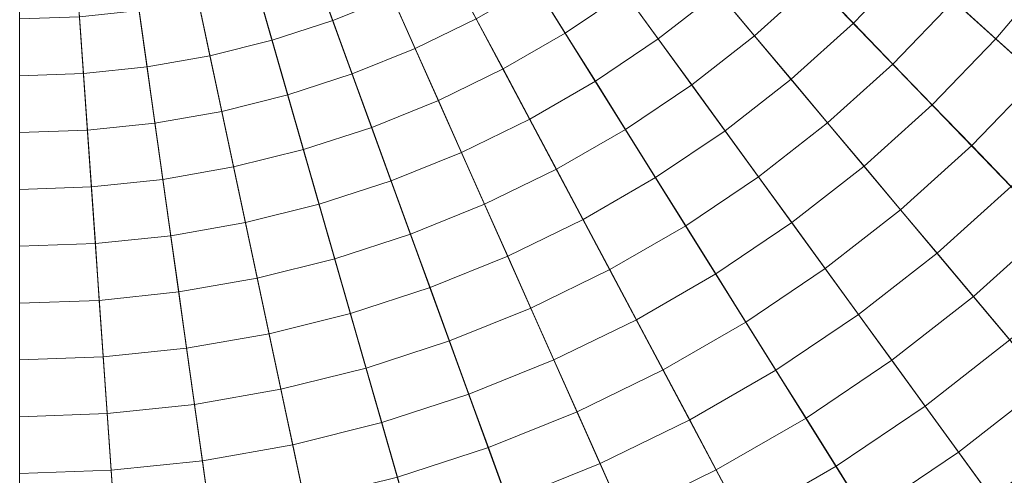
# Model space of a CAD drawing. Header units: centimetres. Extents: x -3.03 to 4.16, y -5.77 to 1.42.
# Tile 252 of 256: x 0.57 to 1.07, y -2.85 to -2.62. Entities that reach past the tile are written whole.
import ezdxf

# ---------------------------------------------------------------- set-up
doc = ezdxf.new("R2010")
doc.units = ezdxf.units.CM
doc.header["$LTSCALE"] = 2.54
doc.layers.add('Lucido design-1', color=7, linetype='Continuous')

# ---------------------------------------------------------------- blocks, each defined once
blk = doc.blocks.new('Gruppo-1')
at = {"color": 142, "linetype": 'Continuous', "lineweight": 9}
for points in [[(1.30777, -2.84492, 36.24157), (1.35261, -2.79148, 36.24157), (0.56504, -2.17617, 36.24157), (1.30777, -2.84492, 36.24157)], [(1.25931, -2.8951, 36.24157), (1.30777, -2.84492, 36.24157), (0.56504, -2.17617, 36.24157), (1.25931, -2.8951, 36.24157)], [(1.20746, -2.94178, 36.24157), (1.25931, -2.8951, 36.24157), (0.56504, -2.17617, 36.24157), (1.20746, -2.94178, 36.24157)], [(1.15249, -2.98473, 36.24157), (1.20746, -2.94178, 36.24157), (0.56504, -2.17617, 36.24157), (1.15249, -2.98473, 36.24157)], [(1.09466, -3.02374, 36.24157), (1.15249, -2.98473, 36.24157), (0.56504, -2.17617, 36.24157), (1.09466, -3.02374, 36.24157)], [(1.03425, -3.05862, 36.24157), (1.09466, -3.02374, 36.24157), (0.56504, -2.17617, 36.24157), (1.03425, -3.05862, 36.24157)], [(0.97155, -3.0892, 36.24157), (1.03425, -3.05862, 36.24157), (0.56504, -2.17617, 36.24157), (0.97155, -3.0892, 36.24157)], [(0.90687, -3.11533, 36.24157), (0.97155, -3.0892, 36.24157), (0.56504, -2.17617, 36.24157), (0.90687, -3.11533, 36.24157)], [(0.84052, -3.13689, 36.24157), (0.90687, -3.11533, 36.24157), (0.56504, -2.17617, 36.24157), (0.84052, -3.13689, 36.24157)], [(0.77283, -3.15377, 36.24157), (0.84052, -3.13689, 36.24157), (0.56504, -2.17617, 36.24157), (0.77283, -3.15377, 36.24157)], [(0.70413, -3.16588, 36.24157), (0.77283, -3.15377, 36.24157), (0.56504, -2.17617, 36.24157), (0.70413, -3.16588, 36.24157)], [(0.63476, -3.17317, 36.24157), (0.70413, -3.16588, 36.24157), (0.56504, -2.17617, 36.24157), (0.63476, -3.17317, 36.24157)], [(0.56504, -3.17561, 36.24157), (0.63476, -3.17317, 36.24157), (0.56504, -2.17617, 36.24157), (0.56504, -3.17561, 36.24157)], [(0.56504, -2.17617, 37.14882), (1.35261, -2.79148, 37.14882), (1.30777, -2.84492, 37.14882), (0.56504, -2.17617, 37.14882)], [(0.56504, -2.17617, 37.14882), (1.30777, -2.84492, 37.14882), (1.25931, -2.8951, 37.14882), (0.56504, -2.17617, 37.14882)], [(0.56504, -2.17617, 37.14882), (1.25931, -2.8951, 37.14882), (1.20746, -2.94178, 37.14882), (0.56504, -2.17617, 37.14882)], [(0.56504, -2.17617, 37.14882), (1.20746, -2.94178, 37.14882), (1.15249, -2.98473, 37.14882), (0.56504, -2.17617, 37.14882)], [(0.56504, -2.17617, 37.14882), (1.15249, -2.98473, 37.14882), (1.09466, -3.02374, 37.14882), (0.56504, -2.17617, 37.14882)], [(0.56504, -2.17617, 37.14882), (1.09466, -3.02374, 37.14882), (1.03425, -3.05862, 37.14882), (0.56504, -2.17617, 37.14882)], [(0.56504, -2.17617, 37.14882), (1.03425, -3.05862, 37.14882), (0.97155, -3.0892, 37.14882), (0.56504, -2.17617, 37.14882)], [(0.56504, -2.17617, 37.14882), (0.97155, -3.0892, 37.14882), (0.90687, -3.11533, 37.14882), (0.56504, -2.17617, 37.14882)], [(0.56504, -2.17617, 37.14882), (0.90687, -3.11533, 37.14882), (0.84052, -3.13689, 37.14882), (0.56504, -2.17617, 37.14882)], [(0.56504, -2.17617, 37.14882), (0.84052, -3.13689, 37.14882), (0.77283, -3.15377, 37.14882), (0.56504, -2.17617, 37.14882)], [(0.56504, -2.17617, 37.14882), (0.77283, -3.15377, 37.14882), (0.70413, -3.16588, 37.14882), (0.56504, -2.17617, 37.14882)], [(0.56504, -2.17617, 37.14882), (0.70413, -3.16588, 37.14882), (0.63476, -3.17317, 37.14882), (0.56504, -2.17617, 37.14882)], [(0.56504, -2.17617, 37.14882), (0.63476, -3.17317, 37.14882), (0.56504, -3.17561, 37.14882), (0.56504, -2.17617, 37.14882)]]:
    blk.add_polyline3d(points, dxfattribs=at)
for points in [[(0.56504, -5.7748, 37.14766), (0.81607, -5.76603, 37.14766), (0.56519, -2.17833, 37.14766), (0.56504, -2.17833, 37.14766)], [(0.81607, -5.76603, 37.14766), (1.06587, -5.73977, 37.14766), (0.56534, -2.17831, 37.14766), (0.56519, -2.17833, 37.14766)], [(1.06587, -5.73977, 37.14766), (1.31324, -5.69616, 37.14766), (0.56549, -2.17828, 37.14766), (0.56534, -2.17831, 37.14766)], [(1.31324, -5.69616, 37.14766), (1.55696, -5.63539, 37.14766), (0.56564, -2.17825, 37.14766), (0.56549, -2.17828, 37.14766)], [(1.55696, -5.63539, 37.14766), (1.79584, -5.55777, 37.14766), (0.56578, -2.1782, 37.14766), (0.56564, -2.17825, 37.14766)], [(1.79584, -5.55777, 37.14766), (2.02873, -5.46368, 37.14766), (0.56592, -2.17815, 37.14766), (0.56578, -2.1782, 37.14766)], [(2.02873, -5.46368, 37.14766), (2.25449, -5.35357, 37.14766), (0.56606, -2.17808, 37.14766), (0.56592, -2.17815, 37.14766)], [(2.25449, -5.35357, 37.14766), (2.47202, -5.22798, 37.14766), (0.56619, -2.178, 37.14766), (0.56606, -2.17808, 37.14766)], [(2.47202, -5.22798, 37.14766), (2.68026, -5.08752, 37.14766), (0.56631, -2.17792, 37.14766), (0.56619, -2.178, 37.14766)], [(2.68026, -5.08752, 37.14766), (2.87819, -4.93288, 37.14766), (0.56643, -2.17783, 37.14766), (0.56631, -2.17792, 37.14766)], [(2.87819, -4.93288, 37.14766), (3.06486, -4.76481, 37.14766), (0.56654, -2.17773, 37.14766), (0.56643, -2.17783, 37.14766)], [(3.06486, -4.76481, 37.14766), (3.23934, -4.58412, 37.14766), (0.56665, -2.17762, 37.14766), (0.56654, -2.17773, 37.14766)], [(3.23934, -4.58412, 37.14766), (3.4008, -4.39171, 37.14766), (0.56674, -2.1775, 37.14766), (0.56665, -2.17762, 37.14766)], [(3.4008, -4.39171, 37.14766), (3.54844, -4.1885, 37.14766), (0.56683, -2.17738, 37.14766), (0.56674, -2.1775, 37.14766)], [(3.54844, -4.1885, 37.14766), (3.68154, -3.97548, 37.14766), (0.56691, -2.17725, 37.14766), (0.56683, -2.17738, 37.14766)], [(3.68154, -3.97548, 37.14766), (3.79946, -3.7537, 37.14766), (0.56698, -2.17712, 37.14766), (0.56691, -2.17725, 37.14766)], [(3.79946, -3.7537, 37.14766), (3.90163, -3.52424, 37.14766), (0.56704, -2.17698, 37.14766), (0.56698, -2.17712, 37.14766)], [(3.90163, -3.52424, 37.14766), (3.98754, -3.28821, 37.14766), (0.5671, -2.17684, 37.14766), (0.56704, -2.17698, 37.14766)], [(3.98754, -3.28821, 37.14766), (4.05677, -3.04676, 37.14766), (0.56714, -2.17669, 37.14766), (0.5671, -2.17684, 37.14766)], [(4.05677, -3.04676, 37.14766), (4.109, -2.80107, 37.14766), (0.56717, -2.17655, 37.14766), (0.56714, -2.17669, 37.14766)], [(4.109, -2.80107, 37.14766), (4.14395, -2.55233, 37.14766), (0.56719, -2.1764, 37.14766), (0.56717, -2.17655, 37.14766)], [(0.97121, -2.59677, 38.22617), (0.99956, -2.56741, 38.22617), (1.02115, -2.58685, 38.22352), (0.99139, -2.61767, 38.22352)], [(1.04274, -2.60629, 38.22078), (1.07158, -2.57192, 38.22078), (1.09446, -2.5898, 38.21793), (1.06432, -2.62572, 38.21793)], [(0.71529, -2.58897, 38.23789), (0.74372, -2.57749, 38.23789), (0.75555, -2.60407, 38.23574), (0.72524, -2.61632, 38.23574)], [(0.9222, -2.60181, 38.22871), (0.95102, -2.57586, 38.22871), (0.97121, -2.59677, 38.22617), (0.94088, -2.62408, 38.22617)], [(0.82867, -2.59806, 38.2335), (0.85745, -2.57864, 38.2335), (0.87455, -2.60217, 38.23116), (0.84408, -2.62272, 38.23116)], [(0.87455, -2.60217, 38.23116), (0.90351, -2.57954, 38.23116), (0.9222, -2.60181, 38.22871), (0.89164, -2.62569, 38.22871)], [(0.99139, -2.61767, 38.22352), (1.02115, -2.58685, 38.22352), (1.04274, -2.60629, 38.22078), (1.01157, -2.63857, 38.22078)], [(0.68613, -2.59845, 38.23789), (0.71529, -2.58897, 38.23789), (0.72524, -2.61632, 38.23574), (0.69415, -2.62642, 38.23574)], [(0.75555, -2.60407, 38.23574), (0.78494, -2.58974, 38.23574), (0.79859, -2.61542, 38.2335), (0.76738, -2.63064, 38.2335)], [(1.06432, -2.62572, 38.21793), (1.09446, -2.5898, 38.21793), (1.11733, -2.60767, 38.21498), (1.08589, -2.64514, 38.21498)], [(0.94088, -2.62408, 38.22617), (0.97121, -2.59677, 38.22617), (0.99139, -2.61767, 38.22352), (0.95956, -2.64634, 38.22352)], [(0.65638, -2.60587, 38.23789), (0.68613, -2.59845, 38.23789), (0.69415, -2.62642, 38.23574), (0.66242, -2.63433, 38.23574)], [(0.79859, -2.61542, 38.2335), (0.82867, -2.59806, 38.2335), (0.84408, -2.62272, 38.23116), (0.81225, -2.6411, 38.23116)], [(0.84408, -2.62272, 38.23116), (0.87455, -2.60217, 38.23116), (0.89164, -2.62569, 38.22871), (0.85948, -2.64738, 38.22871)], [(0.89164, -2.62569, 38.22871), (0.9222, -2.60181, 38.22871), (0.94088, -2.62408, 38.22617), (0.90872, -2.6492, 38.22617)], [(0.62618, -2.61119, 38.23789), (0.65638, -2.60587, 38.23789), (0.66242, -2.63433, 38.23574), (0.63023, -2.64, 38.23574)], [(0.72524, -2.61632, 38.23574), (0.75555, -2.60407, 38.23574), (0.76738, -2.63064, 38.2335), (0.73519, -2.64365, 38.2335)], [(1.01157, -2.63857, 38.22078), (1.04274, -2.60629, 38.22078), (1.06432, -2.62572, 38.21793), (1.03174, -2.65945, 38.21793)], [(0.59568, -2.6144, 38.23789), (0.62618, -2.61119, 38.23789), (0.63023, -2.64, 38.23574), (0.59771, -2.64342, 38.23574)], [(0.56504, -2.61547, 38.23789), (0.59568, -2.6144, 38.23789), (0.59771, -2.64342, 38.23574), (0.56504, -2.64456, 38.23574)], [(0.69415, -2.62642, 38.23574), (0.72524, -2.61632, 38.23574), (0.73519, -2.64365, 38.2335), (0.70217, -2.65438, 38.2335)], [(0.76738, -2.63064, 38.2335), (0.79859, -2.61542, 38.2335), (0.81225, -2.6411, 38.23116), (0.77921, -2.65721, 38.23116)], [(0.95956, -2.64634, 38.22352), (0.99139, -2.61767, 38.22352), (1.01157, -2.63857, 38.22078), (0.97823, -2.66859, 38.22078)], [(0.81225, -2.6411, 38.23116), (0.84408, -2.62272, 38.23116), (0.85948, -2.64738, 38.22871), (0.8259, -2.66677, 38.22871)], [(0.66242, -2.63433, 38.23574), (0.69415, -2.62642, 38.23574), (0.70217, -2.65438, 38.2335), (0.66847, -2.66278, 38.2335)], [(0.85948, -2.64738, 38.22871), (0.89164, -2.62569, 38.22871), (0.90872, -2.6492, 38.22617), (0.87489, -2.67203, 38.22617)], [(0.90872, -2.6492, 38.22617), (0.94088, -2.62408, 38.22617), (0.95956, -2.64634, 38.22352), (0.9258, -2.67271, 38.22352)], [(1.03174, -2.65945, 38.21793), (1.06432, -2.62572, 38.21793), (1.08589, -2.64514, 38.21498), (1.0519, -2.68033, 38.21498)], [(0.73519, -2.64365, 38.2335), (0.76738, -2.63064, 38.2335), (0.77921, -2.65721, 38.23116), (0.74514, -2.67098, 38.23116)], [(0.63023, -2.64, 38.23574), (0.66242, -2.63433, 38.23574), (0.66847, -2.66278, 38.2335), (0.63428, -2.66881, 38.2335)], [(0.59771, -2.64342, 38.23574), (0.63023, -2.64, 38.23574), (0.63428, -2.66881, 38.2335), (0.59974, -2.67244, 38.2335)], [(0.77921, -2.65721, 38.23116), (0.81225, -2.6411, 38.23116), (0.8259, -2.66677, 38.22871), (0.79104, -2.68377, 38.22871)], [(0.97823, -2.66859, 38.22078), (1.01157, -2.63857, 38.22078), (1.03174, -2.65945, 38.21793), (0.99689, -2.69083, 38.21793)], [(0.56504, -2.64456, 38.23574), (0.59771, -2.64342, 38.23574), (0.59974, -2.67244, 38.2335), (0.56504, -2.67365, 38.2335)], [(0.70217, -2.65438, 38.2335), (0.73519, -2.64365, 38.2335), (0.74514, -2.67098, 38.23116), (0.71018, -2.68234, 38.23116)], [(0.8259, -2.66677, 38.22871), (0.85948, -2.64738, 38.22871), (0.87489, -2.67203, 38.22617), (0.83954, -2.69243, 38.22617)], [(0.9258, -2.67271, 38.22352), (0.95956, -2.64634, 38.22352), (0.97823, -2.66859, 38.22078), (0.94287, -2.69621, 38.22078)], [(1.0519, -2.68033, 38.21498), (1.08589, -2.64514, 38.21498), (1.10745, -2.66456, 38.21193), (1.07206, -2.70121, 38.21193)], [(0.87489, -2.67203, 38.22617), (0.90872, -2.6492, 38.22617), (0.9258, -2.67271, 38.22352), (0.89028, -2.69667, 38.22352)], [(0.66847, -2.66278, 38.2335), (0.70217, -2.65438, 38.2335), (0.71018, -2.68234, 38.23116), (0.67452, -2.69123, 38.23116)], [(0.74514, -2.67098, 38.23116), (0.77921, -2.65721, 38.23116), (0.79104, -2.68377, 38.22871), (0.75508, -2.6983, 38.22871)], [(0.63428, -2.66881, 38.2335), (0.66847, -2.66278, 38.2335), (0.67452, -2.69123, 38.23116), (0.63832, -2.69761, 38.23116)], [(0.99689, -2.69083, 38.21793), (1.03174, -2.65945, 38.21793), (1.0519, -2.68033, 38.21498), (1.01555, -2.71307, 38.21498)], [(0.79104, -2.68377, 38.22871), (0.8259, -2.66677, 38.22871), (0.83954, -2.69243, 38.22617), (0.80286, -2.71032, 38.22617)], [(0.56504, -2.67365, 38.2335), (0.59974, -2.67244, 38.2335), (0.60177, -2.70145, 38.23116), (0.56504, -2.70273, 38.23116)], [(0.59974, -2.67244, 38.2335), (0.63428, -2.66881, 38.2335), (0.63832, -2.69761, 38.23116), (0.60177, -2.70145, 38.23116)], [(0.71018, -2.68234, 38.23116), (0.74514, -2.67098, 38.23116), (0.75508, -2.6983, 38.22871), (0.71819, -2.71028, 38.22871)], [(0.83954, -2.69243, 38.22617), (0.87489, -2.67203, 38.22617), (0.89028, -2.69667, 38.22352), (0.85318, -2.71809, 38.22352)], [(0.89028, -2.69667, 38.22352), (0.9258, -2.67271, 38.22352), (0.94287, -2.69621, 38.22078), (0.90568, -2.7213, 38.22078)], [(0.94287, -2.69621, 38.22078), (0.97823, -2.66859, 38.22078), (0.99689, -2.69083, 38.21793), (0.95994, -2.7197, 38.21793)], [(0.67452, -2.69123, 38.23116), (0.71018, -2.68234, 38.23116), (0.71819, -2.71028, 38.22871), (0.68056, -2.71967, 38.22871)], [(1.01555, -2.71307, 38.21498), (1.0519, -2.68033, 38.21498), (1.07206, -2.70121, 38.21193), (1.0342, -2.73529, 38.21193)], [(0.75508, -2.6983, 38.22871), (0.79104, -2.68377, 38.22871), (0.80286, -2.71032, 38.22617), (0.76502, -2.72561, 38.22617)], [(0.63832, -2.69761, 38.23116), (0.67452, -2.69123, 38.23116), (0.68056, -2.71967, 38.22871), (0.64237, -2.7264, 38.22871)], [(0.80286, -2.71032, 38.22617), (0.83954, -2.69243, 38.22617), (0.85318, -2.71809, 38.22352), (0.81468, -2.73687, 38.22352)], [(0.95994, -2.7197, 38.21793), (0.99689, -2.69083, 38.21793), (1.01555, -2.71307, 38.21498), (0.977, -2.74318, 38.21498)], [(0.60177, -2.70145, 38.23116), (0.63832, -2.69761, 38.23116), (0.64237, -2.7264, 38.22871), (0.6038, -2.73045, 38.22871)], [(0.71819, -2.71028, 38.22871), (0.75508, -2.6983, 38.22871), (0.76502, -2.72561, 38.22617), (0.72621, -2.73822, 38.22617)], [(0.85318, -2.71809, 38.22352), (0.89028, -2.69667, 38.22352), (0.90568, -2.7213, 38.22078), (0.86682, -2.74373, 38.22078)], [(0.90568, -2.7213, 38.22078), (0.94287, -2.69621, 38.22078), (0.95994, -2.7197, 38.21793), (0.92106, -2.74592, 38.21793)], [(0.56504, -2.70273, 38.23116), (0.60177, -2.70145, 38.23116), (0.6038, -2.73045, 38.22871), (0.56504, -2.73181, 38.22871)], [(1.0342, -2.73529, 38.21193), (1.07206, -2.70121, 38.21193), (1.09221, -2.72207, 38.20878), (1.05285, -2.75751, 38.20878)], [(0.68056, -2.71967, 38.22871), (0.71819, -2.71028, 38.22871), (0.72621, -2.73822, 38.22617), (0.68661, -2.7481, 38.22617)], [(0.76502, -2.72561, 38.22617), (0.80286, -2.71032, 38.22617), (0.81468, -2.73687, 38.22352), (0.77496, -2.75291, 38.22352)], [(0.977, -2.74318, 38.21498), (1.01555, -2.71307, 38.21498), (1.0342, -2.73529, 38.21193), (0.99406, -2.76666, 38.21193)], [(0.81468, -2.73687, 38.22352), (0.85318, -2.71809, 38.22352), (0.86682, -2.74373, 38.22078), (0.82649, -2.7634, 38.22078)], [(0.64237, -2.7264, 38.22871), (0.68056, -2.71967, 38.22871), (0.68661, -2.7481, 38.22617), (0.64642, -2.75518, 38.22617)], [(0.86682, -2.74373, 38.22078), (0.90568, -2.7213, 38.22078), (0.92106, -2.74592, 38.21793), (0.88045, -2.76937, 38.21793)], [(0.92106, -2.74592, 38.21793), (0.95994, -2.7197, 38.21793), (0.977, -2.74318, 38.21498), (0.93644, -2.77054, 38.21498)], [(1.05285, -2.75751, 38.20878), (1.09221, -2.72207, 38.20878), (1.11235, -2.74293, 38.20553), (1.07148, -2.77972, 38.20553)], [(0.6038, -2.73045, 38.22871), (0.64237, -2.7264, 38.22871), (0.64642, -2.75518, 38.22617), (0.60583, -2.75945, 38.22617)], [(0.72621, -2.73822, 38.22617), (0.76502, -2.72561, 38.22617), (0.77496, -2.75291, 38.22352), (0.73422, -2.76615, 38.22352)], [(0.56504, -2.73181, 38.22871), (0.6038, -2.73045, 38.22871), (0.60583, -2.75945, 38.22617), (0.56504, -2.76087, 38.22617)], [(0.68661, -2.7481, 38.22617), (0.72621, -2.73822, 38.22617), (0.73422, -2.76615, 38.22352), (0.69265, -2.77652, 38.22352)], [(0.77496, -2.75291, 38.22352), (0.81468, -2.73687, 38.22352), (0.82649, -2.7634, 38.22078), (0.78489, -2.78021, 38.22078)], [(0.99406, -2.76666, 38.21193), (1.0342, -2.73529, 38.21193), (1.05285, -2.75751, 38.20878), (1.0111, -2.79013, 38.20878)], [(0.82649, -2.7634, 38.22078), (0.86682, -2.74373, 38.22078), (0.88045, -2.76937, 38.21793), (0.8383, -2.78993, 38.21793)], [(0.93644, -2.77054, 38.21498), (0.977, -2.74318, 38.21498), (0.99406, -2.76666, 38.21193), (0.95182, -2.79515, 38.21193)], [(0.64642, -2.75518, 38.22617), (0.68661, -2.7481, 38.22617), (0.69265, -2.77652, 38.22352), (0.65046, -2.78396, 38.22352)], [(0.88045, -2.76937, 38.21793), (0.92106, -2.74592, 38.21793), (0.93644, -2.77054, 38.21498), (0.89408, -2.795, 38.21498)], [(0.73422, -2.76615, 38.22352), (0.77496, -2.75291, 38.22352), (0.78489, -2.78021, 38.22078), (0.74222, -2.79407, 38.22078)], [(0.60583, -2.75945, 38.22617), (0.64642, -2.75518, 38.22617), (0.65046, -2.78396, 38.22352), (0.60785, -2.78843, 38.22352)], [(1.0111, -2.79013, 38.20878), (1.05285, -2.75751, 38.20878), (1.07148, -2.77972, 38.20553), (1.02815, -2.81358, 38.20553)], [(0.56504, -2.76087, 38.22617), (0.60583, -2.75945, 38.22617), (0.60785, -2.78843, 38.22352), (0.56504, -2.78993, 38.22352)], [(0.78489, -2.78021, 38.22078), (0.82649, -2.7634, 38.22078), (0.8383, -2.78993, 38.21793), (0.79482, -2.80749, 38.21793)], [(0.69265, -2.77652, 38.22352), (0.73422, -2.76615, 38.22352), (0.74222, -2.79407, 38.22078), (0.69869, -2.80493, 38.22078)], [(0.95182, -2.79515, 38.21193), (0.99406, -2.76666, 38.21193), (1.0111, -2.79013, 38.20878), (0.96719, -2.81975, 38.20878)], [(0.8383, -2.78993, 38.21793), (0.88045, -2.76937, 38.21793), (0.89408, -2.795, 38.21498), (0.85011, -2.81645, 38.21498)], [(0.89408, -2.795, 38.21498), (0.93644, -2.77054, 38.21498), (0.95182, -2.79515, 38.21193), (0.9077, -2.82062, 38.21193)], [(0.65046, -2.78396, 38.22352), (0.69265, -2.77652, 38.22352), (0.69869, -2.80493, 38.22078), (0.6545, -2.81272, 38.22078)], [(0.60785, -2.78843, 38.22352), (0.65046, -2.78396, 38.22352), (0.6545, -2.81272, 38.22078), (0.60988, -2.81741, 38.22078)], [(0.74222, -2.79407, 38.22078), (0.78489, -2.78021, 38.22078), (0.79482, -2.80749, 38.21793), (0.75023, -2.82199, 38.21793)], [(1.02815, -2.81358, 38.20553), (1.07148, -2.77972, 38.20553), (1.09011, -2.80193, 38.20218), (1.04518, -2.83703, 38.20218)], [(0.56504, -2.78993, 38.22352), (0.60785, -2.78843, 38.22352), (0.60988, -2.81741, 38.22078), (0.56504, -2.81898, 38.22078)], [(0.69869, -2.80493, 38.22078), (0.74222, -2.79407, 38.22078), (0.75023, -2.82199, 38.21793), (0.70472, -2.83333, 38.21793)], [(0.79482, -2.80749, 38.21793), (0.8383, -2.78993, 38.21793), (0.85011, -2.81645, 38.21498), (0.80475, -2.83477, 38.21498)], [(0.96719, -2.81975, 38.20878), (1.0111, -2.79013, 38.20878), (1.02815, -2.81358, 38.20553), (0.98256, -2.84433, 38.20553)], [(0.85011, -2.81645, 38.21498), (0.89408, -2.795, 38.21498), (0.9077, -2.82062, 38.21193), (0.86191, -2.84295, 38.21193)], [(0.9077, -2.82062, 38.21193), (0.95182, -2.79515, 38.21193), (0.96719, -2.81975, 38.20878), (0.92132, -2.84623, 38.20878)], [(1.04518, -2.83703, 38.20218), (1.09011, -2.80193, 38.20218), (1.10874, -2.82412, 38.19873), (1.06221, -2.86047, 38.19873)], [(0.6545, -2.81272, 38.22078), (0.69869, -2.80493, 38.22078), (0.70472, -2.83333, 38.21793), (0.65854, -2.84147, 38.21793)], [(0.75023, -2.82199, 38.21793), (0.79482, -2.80749, 38.21793), (0.80475, -2.83477, 38.21498), (0.75823, -2.84989, 38.21498)], [(0.60988, -2.81741, 38.22078), (0.6545, -2.81272, 38.22078), (0.65854, -2.84147, 38.21793), (0.61191, -2.84638, 38.21793)], [(0.98256, -2.84433, 38.20553), (1.02815, -2.81358, 38.20553), (1.04518, -2.83703, 38.20218), (0.99791, -2.86891, 38.20218)], [(0.56504, -2.81898, 38.22078), (0.60988, -2.81741, 38.22078), (0.61191, -2.84638, 38.21793), (0.56504, -2.84801, 38.21793)], [(0.80475, -2.83477, 38.21498), (0.85011, -2.81645, 38.21498), (0.86191, -2.84295, 38.21193), (0.81468, -2.86204, 38.21193)], [(0.70472, -2.83333, 38.21793), (0.75023, -2.82199, 38.21793), (0.75823, -2.84989, 38.21498), (0.71076, -2.86172, 38.21498)], [(0.86191, -2.84295, 38.21193), (0.9077, -2.82062, 38.21193), (0.92132, -2.84623, 38.20878), (0.87371, -2.86945, 38.20878)], [(0.92132, -2.84623, 38.20878), (0.96719, -2.81975, 38.20878), (0.98256, -2.84433, 38.20553), (0.93493, -2.87183, 38.20553)], [(1.06221, -2.86047, 38.19873), (1.10874, -2.82412, 38.19873), (1.12735, -2.8463, 38.19518), (1.07923, -2.8839, 38.19518)], [(0.65854, -2.84147, 38.21793), (0.70472, -2.83333, 38.21793), (0.71076, -2.86172, 38.21498), (0.66258, -2.87022, 38.21498)], [(0.75823, -2.84989, 38.21498), (0.80475, -2.83477, 38.21498), (0.81468, -2.86204, 38.21193), (0.76622, -2.87778, 38.21193)], [(0.99791, -2.86891, 38.20218), (1.04518, -2.83703, 38.20218), (1.06221, -2.86047, 38.19873), (1.01327, -2.89348, 38.19873)], [(0.61191, -2.84638, 38.21793), (0.65854, -2.84147, 38.21793), (0.66258, -2.87022, 38.21498), (0.61393, -2.87533, 38.21498)], [(0.81468, -2.86204, 38.21193), (0.86191, -2.84295, 38.21193), (0.87371, -2.86945, 38.20878), (0.8246, -2.88929, 38.20878)], [(0.93493, -2.87183, 38.20553), (0.98256, -2.84433, 38.20553), (0.99791, -2.86891, 38.20218), (0.94854, -2.89742, 38.20218)], [(0.56504, -2.84801, 38.21793), (0.61191, -2.84638, 38.21793), (0.61393, -2.87533, 38.21498), (0.56504, -2.87704, 38.21498)], [(0.87371, -2.86945, 38.20878), (0.92132, -2.84623, 38.20878), (0.93493, -2.87183, 38.20553), (0.8855, -2.89594, 38.20553)]]:
    blk.add_3dface(points, dxfattribs=at)

msp = doc.modelspace()

# ---------------------------------------------------------------- block references
at = {"layer": 'Lucido design-1', "color": 7}
msp.add_blockref('Gruppo-1', (0, 0), dxfattribs=at)

doc.saveas('drawing.dxf')
